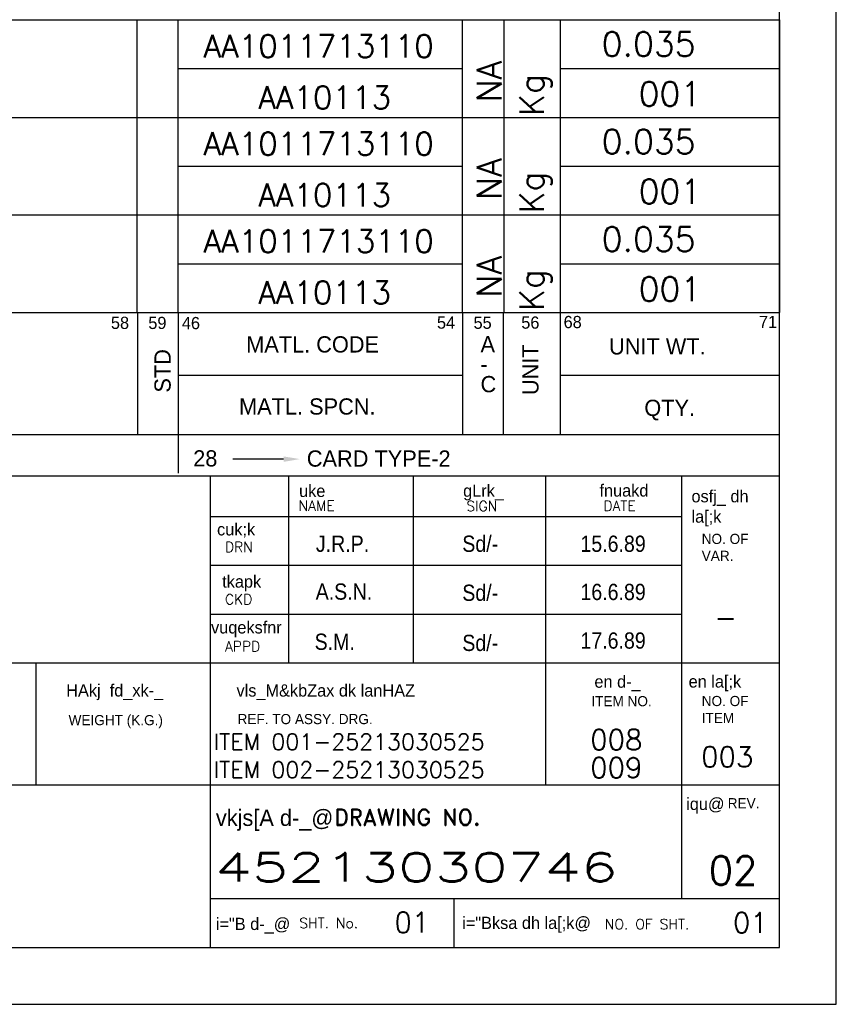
# Model space of a CAD drawing. Extents: x 4774 to 5194, y 913 to 1507.
# Tile 5 of 6: x 4993 to 5194, y 913 to 1155. Entities that reach past the tile are written whole.
import ezdxf
from ezdxf.enums import TextEntityAlignment as Align

# ---------------------------------------------------------------- set-up
doc = ezdxf.new("R2010")
doc.units = 0
doc.header["$MEASUREMENT"] = 0
doc.layers.get('0').update_dxf_attribs({"linetype": 'CONTINUOUS'})
doc.layers.add('BOM', color=5, linetype='CONTINUOUS')
doc.layers.add('TEXT', color=2, linetype='CONTINUOUS')
doc.styles.add('HINDI', font='hindi')
doc.styles.add('ROMAND', font='romand')
doc.styles.add('ROMANS', font='romans')

# ---------------------------------------------------------------- blocks, each defined once
blk = doc.blocks.new('var0_btemplate')
at = {"color": 3}
for p, q in [((7.15, 85.5), (190.11, 85.5)), ((51.17, 73.5), (51.17, 85.5)), ((61.17, 73.5), (61.17, 85.5)), ((111.11, 73.5), (111.11, 85.5)), ((116.14, 73.5), (116.14, 85.5)), ((151.14, 73.5), (151.14, 85.5)), ((156.23, 73.5), (156.23, 85.5)), ((163.18, 73.5), (163.18, 85.5)), ((116.14, 79.5), (151.14, 79.5)), ((163.18, 79.5), (190.11, 79.5)), ((7.15, 73.5), (190.11, 73.5))]:
    blk.add_line(p, q, dxfattribs=at)
for p, q in [((7.15, 85.5), (7.15, 73.5)), ((190.11, 85.5), (190.11, 73.5))]:
    blk.add_line(p, q)
at = {"style": 'ROMANS', "flags": 4}
for tag, p in [('UT_O_QTY', (161.12, 73.69)), ('A/C', (155.9, 75.34))]:
    blk.add_attdef(tag, p, '', height=3, rotation=90, dxfattribs=at)
for tag, p in [('MAT_CODE', (133.44, 80.86)), ('MAT_SPEC', (134.17, 74.56))]:
    blk.add_attdef(tag, text='', height=2.8, dxfattribs=at).set_placement(p, align=Align.CENTER)
at = {"style": 'ROMANS'}
blk.add_attdef('WEIGHT', text='', height=3, dxfattribs=at).set_placement((168.24, 80.12), align=Align.BOTTOM_LEFT)
at = {"style": 'ROMANS', "flags": 4}
for tag, p, height, width in [('ITEM_DESC', (63.6, 80.65), 2.6, 0.6), ('IT_NO', (51.52, 77.5), 3, 0.9)]:
    blk.add_attdef(tag, p, '', height=height, dxfattribs=dict(at, width=width))
for tag, height, width, p in [('REMARKS', 3, 0.7, (7.27, 77.08)), ('ITEM_SIZE', 2.6, 0.6, (64.13, 74.48))]:
    blk.add_attdef(tag, text='', height=height, dxfattribs=dict(at, width=width)).set_placement(p, align=Align.BOTTOM_LEFT)
at = {"style": 'ROMANS', "width": 0.9, "flags": 4}
blk.add_attdef('STD_NO', text='', height=3, dxfattribs=at).set_placement((110.91, 79.08), align=Align.MIDDLE_LEFT)
at = {"style": 'ROMANS', "flags": 4}
blk.add_attdef('QTY', text='', height=3, dxfattribs=at).set_placement((180.5, 74.88), align=Align.RIGHT)
blk = doc.blocks.new('A4')
for p, q in [((210, 0), (210, 297)), ((203, 7), (203, 290)), ((20, 65), (203, 65)), ((133, 7), (133, 65)), ((142.65, 42), (142.65, 65)), ((158, 42), (158, 65)), ((174.26, 27), (174.26, 65)), ((191, 27), (191, 65)), ((133, 60), (191, 60)), ((133, 54), (191, 54)), ((133, 48), (191, 48)), ((20, 42), (203, 42)), ((111.58, 27), (111.58, 42)), ((20, 27), (203, 27)), ((190.99, 12.98), (190.99, 26.86)), ((133, 13), (203, 13)), ((163, 7), (163, 13)), ((20.01, 7), (203, 7)), ((0, 0), (210, 0))]:
    blk.add_line(p, q)
at = {"color": 5}
for p, q in [((129.01, 77.4), (164.03, 77.4)), ((176.03, 77.4), (203.01, 77.4))]:
    blk.add_line(p, q, dxfattribs=at)
at = {"layer": 'BOM'}
for p, q in [((203, 97.09), (203, 85.09)), ((20, 85.09), (203, 85.09)), ((124.03, 85.09), (124.03, 70.09)), ((129.03, 85.09), (129.03, 70.09)), ((164.03, 85.09), (164.03, 70.09)), ((169.03, 85.09), (169.03, 70.09)), ((176.03, 85.09), (176.03, 70.09)), ((20, 70.09), (203, 70.09))]:
    blk.add_line(p, q, dxfattribs=at)
at = {"layer": 'BOM', "color": 5}
for p, q in [((129.05, 70.34), (129.05, 65.34)), ((142, 67.06), (135.77, 67.06))]:
    blk.add_line(p, q, dxfattribs=at)
blk.add_solid([(142, 67.39), (142, 66.72), (144, 67.06)], dxfattribs=at)
at = {"style": 'HINDI'}
for s, height, p in [('uke', 1.5, (143.91, 62.4)), ('gLrk_', 1.5, (164.09, 62.42)), ('fnuakd', 1.5, (180.86, 62.45)), ('osfj_ dh', 1.5, (192.18, 61.74)), ('la[;k', 1.5, (192.18, 59.24)), ('cuk;k', 1.5, (133.82, 57.67)), ('tkapk', 1.5, (134.45, 51.25)), ('vuqeksfnr', 1.5, (133.08, 45.61)), ('en d-_', 1.5, (180.24, 38.94)), ('en la[;k', 1.5, (191.83, 38.96)), ('HAkj  fd_xk-_', 1.5, (115.26, 37.86)), ('vls_M&kbZax dk lanHAZ', 1.5, (136.21, 37.85)), ('iqu@', 1.5, (191.53, 23.9)), ('vkjs[A d-_@', 2, (133.67, 21.94)), ('i="Bksa dh la[;k@', 1.5, (163.97, 9.27)), ('i="B d-_@', 1.5, (133.67, 9.14))]:
    blk.add_text(s, height=height, dxfattribs=at).set_placement(p)
at = {"style": 'ROMANS', "width": 0.7}
for tag, p in [('NEW_ALT_BY', (55.26, 287.07)), ('OLD_ALT_BY', (111.5, 287.32)), ('NEW_CHD_BY', (55.8, 283.39)), ('OLD_CHD_BY', (111.5, 283.23)), ('NEW_REV_NO', (20.47, 280.69)), ('NEW_REV_DT', (29.91, 280.8)), ('OLD_REV_NO', (77.51, 281.45)), ('OLD_REV_DT', (85.97, 280.5)), ('NEW_APP_BY', (57.03, 279.3)), ('OLD_APP_BY', (113.28, 279.13))]:
    blk.add_attdef(tag, p, '', height=1.5, dxfattribs=at)
at = {"color": 7, "style": 'ROMANS'}
for tag, p, height in [('NEW_ALT_SIGN', (66.32, 287.35), 1), ('OLD_ALT_SIGN', (122.94, 287.73), 1), ('NEW_CHD_SIGN', (67.27, 283.66), 1), ('OLD_CHD_SIGN', (123.22, 283.5), 1), ('NEW_APP_SIGN', (67.95, 279.16), 1), ('OLD_APP_SIGN', (124.72, 279.41), 1), ('DRN_SIGN', (159.64, 55.29), 1), ('CHD_SIGN', (159.2, 49.18), 1), ('APP_SIGN', (159.2, 43.06), 1), ('TITLE1', (42.35, 16.76), 3.5), ('TITLE2', (42.35, 10.55), 3.5)]:
    blk.add_attdef(tag, p, '', height=height, dxfattribs=at)
at = {"style": 'ROMANS'}
for tag, p, height in [('NEW_DCA_NO', (20.9, 275.07), 2), ('OLD_DCA_NO', (78.06, 274.63), 2), ('NEW_DCA_DETAILS', (20.9, 271.39), 1.8), ('OLD_DCA_DETAILS', (78.06, 270.95), 1.8)]:
    blk.add_attdef(tag, p, '', height=height, dxfattribs=at)
for tag, p, width in [('SHTNO', (13.78, 110.33), 0.8), ('REV_NO', (13.8, 101.04), 0.8), ('DRG_NO', (13.88, 72.7), 0.9)]:
    blk.add_attdef(tag, p, '', height=2.8, rotation=90, dxfattribs=dict(at, width=width))
at = {"color": 7, "style": 'ROMANS'}
for tag, height, p in [('DRN_BY', 2, (149.82, 56.82)), ('DRN_DATE', 1.5, (180.8, 56.66)), ('CHD_BY', 2, (149.82, 50.82)), ('CHD_DATE', 1.5, (180.7, 51.14)), ('APP_BY', 2, (149.82, 44.81)), ('APP_DATE', 1.5, (180.7, 44.64)), ('SCALE', 2.5, (100.77, 30.22)), ('ITNO', 2.5, (181.7, 30.87)), ('NOIT', 2.5, (197.04, 30.38)), ('REFTOASSY', 2.5, (147.44, 29.6)), ('REV_NO', 3.5, (197.3, 16.45)), ('SHTNO', 2.5, (157.79, 10.06)), ('NOSHT', 2.5, (199.43, 10.04))]:
    blk.add_attdef(tag, text='', height=height, dxfattribs=at).set_placement(p, align=Align.MIDDLE)
at = {"color": 7, "style": 'ROMANS', "width": 0.8}
blk.add_attdef('WEIGHT', text='', height=2.3, dxfattribs=at).set_placement((119.67, 29.96), align=Align.MIDDLE)
at = {"color": 7, "style": 'ROMANS', "width": 1.5}
blk.add_attdef('DRG_NO', (133.59, 15.09), '', height=3.5, dxfattribs=at)
at = {"layer": 'BOM', "color": 5}
for s, height, p in [('58', 1.5, (120.76, 83.07)), ('59', 1.5, (125.36, 83.06)), ('46', 1.5, (129.49, 83.04)), ('54', 1.5, (160.87, 83.1)), ('55', 1.5, (165.37, 83.08)), ('56', 1.5, (171.24, 83.1)), ('68', 1.5, (176.45, 83.17)), ('71', 1.5, (200.48, 83.18)), ('MATL. CODE', 2, (137.4, 80.17)), ('A', 2, (166.23, 80.19)), ('UNIT WT.', 2, (182.04, 79.93)), ('-', 2, (166.23, 77.74)), ('C', 2, (166.23, 75.28)), ('MATL. SPCN.', 2, (136.52, 72.53)), ('QTY.', 2, (186.38, 72.36)), ('28', 2, (130.88, 66.15)), ('CARD TYPE-2', 2, (144.86, 66.13))]:
    blk.add_text(s, height=height, dxfattribs=at).set_placement(p)
for s, p in [('UNIT', (173.36, 74.93)), ('STD', (128.11, 75.24))]:
    blk.add_text(s, height=2, rotation=90, dxfattribs=at).set_placement(p)
at = {"layer": 'TEXT'}
for s, height, style, p in [('NAME', 1.25, 'ROMANS', (143.84, 60.7)), ('SIGN', 1.25, 'ROMANS', (164.49, 60.66)), ('DATE', 1.25, 'ROMANS', (181.35, 60.69)), ('DRN', 1.25, 'ROMANS', (134.79, 55.63)), ('CKD', 1.25, 'ROMANS', (134.79, 49.19)), ('APPD', 1.25, 'ROMANS', (134.79, 43.4)), ('DRAWING NO.', 2, 'ROMAND', (148.24, 22.01)), ('SHT. No.', 1.25, 'ROMANS', (143.94, 9.37)), ('NO. OF SHT.', 1.25, 'ROMANS', (181.52, 9.24))]:
    blk.add_text(s, height=height, dxfattribs=dict(at, style=style)).set_placement(p)
for s, p in [('NO. OF', (193.44, 56.62)), ('VAR.', (193.44, 54.54)), ('ITEM NO. ', (179.86, 36.66)), ('NO. OF', (193.44, 36.68)), ('WEIGHT (K.G.)', (115.55, 34.33)), ('REF. TO ASSY. DRG. ', (136.34, 34.46)), ('ITEM', (193.44, 34.6)), ('REV.', (196.64, 24.11))]:
    blk.add_text(s, height=1.25, dxfattribs=at).set_placement(p)

msp = doc.modelspace()

# ---------------------------------------------------------------- block references
ref = msp.add_blockref('A4', (4773.69, 912.75), dxfattribs=dict(xscale=2, yscale=2, zscale=2))
ref.add_attrib('DRG_NO', '45213030746', (5040.86, 942.94), dxfattribs={"color": 7, "height": 7, "style": 'ROMANS', "width": 1.5})
ref.add_attrib('REV_NO', '02', dxfattribs={"color": 7, "height": 7, "style": 'ROMANS'}).set_placement((5168.29, 945.66), align=Align.MIDDLE)
ref.add_attrib('SHTNO', '01', dxfattribs={"color": 7, "height": 5, "style": 'ROMANS'}).set_placement((5089.26, 932.88), align=Align.MIDDLE)
ref.add_attrib('NOSHT', '01', dxfattribs={"color": 7, "height": 5, "style": 'ROMANS'}).set_placement((5172.55, 932.84), align=Align.MIDDLE)
ref = msp.add_blockref('var0_btemplate', (4799.47, 983.93), dxfattribs=dict(xscale=2, yscale=2))
ref.add_attrib('MAT_SPEC', 'AA10113', dxfattribs={"height": 5.6, "style": 'ROMANS'}).set_placement((5067.82, 1133.04), align=Align.CENTER)
ref.add_attrib('MAT_CODE', 'AA1011713110', dxfattribs={"height": 5.6, "style": 'ROMANS'}).set_placement((5066.34, 1145.65), align=Align.CENTER)
ref.add_attrib('ITEM_DESC', '2TK.x40x56 LG.', (4926.67, 1145.23), dxfattribs={"height": 6, "style": 'ROMANS', "width": 0.6})
ref.add_attrib('IT_NO', '003', (4902.52, 1138.92), dxfattribs={"height": 6, "style": 'ROMANS', "width": 0.9})
ref.add_attrib('ITEM_SIZE', 'STRU.ST.STD. QLY. SHT.', dxfattribs={"height": 6, "style": 'ROMANS', "width": 0.6}).set_placement((4927.73, 1132.89), align=Align.BOTTOM_LEFT)
ref.add_attrib('WEIGHT', '0.035', dxfattribs={"height": 6, "style": 'ROMANS'}).set_placement((5135.94, 1144.17), align=Align.BOTTOM_LEFT)
ref.add_attrib('UT_O_QTY', 'Kg', (5121.7, 1131.3), dxfattribs={"height": 6, "rotation": 90, "style": 'ROMANS'})
ref.add_attrib('A/C', 'NA', (5111.27, 1134.6), dxfattribs={"height": 6, "rotation": 90, "style": 'ROMANS'})
ref.add_attrib('QTY', '001', dxfattribs={"height": 6, "style": 'ROMANS'}).set_placement((5160.47, 1133.69), align=Align.RIGHT)
ref = msp.add_blockref('var0_btemplate', (4799.47, 959.93), dxfattribs=dict(xscale=2, yscale=2))
ref.add_attrib('MAT_SPEC', 'AA10113', dxfattribs={"height": 5.6, "style": 'ROMANS'}).set_placement((5067.82, 1109.04), align=Align.CENTER)
ref.add_attrib('MAT_CODE', 'AA1011713110', dxfattribs={"height": 5.6, "style": 'ROMANS'}).set_placement((5066.34, 1121.65), align=Align.CENTER)
ref.add_attrib('ITEM_DESC', '2TK.x40x56 LG.', (4926.67, 1121.23), dxfattribs={"height": 6, "style": 'ROMANS', "width": 0.6})
ref.add_attrib('IT_NO', '002', (4902.52, 1114.92), dxfattribs={"height": 6, "style": 'ROMANS', "width": 0.9})
ref.add_attrib('ITEM_SIZE', 'STRU.ST.STD. QLY. SHT.', dxfattribs={"height": 6, "style": 'ROMANS', "width": 0.6}).set_placement((4927.73, 1108.89), align=Align.BOTTOM_LEFT)
ref.add_attrib('WEIGHT', '0.035', dxfattribs={"height": 6, "style": 'ROMANS'}).set_placement((5135.94, 1120.17), align=Align.BOTTOM_LEFT)
ref.add_attrib('UT_O_QTY', 'Kg', (5121.7, 1107.3), dxfattribs={"height": 6, "rotation": 90, "style": 'ROMANS'})
ref.add_attrib('A/C', 'NA', (5111.27, 1110.6), dxfattribs={"height": 6, "rotation": 90, "style": 'ROMANS'})
ref.add_attrib('QTY', '001', dxfattribs={"height": 6, "style": 'ROMANS'}).set_placement((5160.47, 1109.69), align=Align.RIGHT)
ref = msp.add_blockref('var0_btemplate', (4799.47, 935.93), dxfattribs=dict(xscale=2, yscale=2))
ref.add_attrib('MAT_SPEC', 'AA10113', dxfattribs={"height": 5.6, "style": 'ROMANS'}).set_placement((5067.82, 1085.04), align=Align.CENTER)
ref.add_attrib('MAT_CODE', 'AA1011713110', dxfattribs={"height": 5.6, "style": 'ROMANS'}).set_placement((5066.34, 1097.65), align=Align.CENTER)
ref.add_attrib('ITEM_DESC', '2TK.x40x56 LG.', (4926.67, 1097.23), dxfattribs={"height": 6, "style": 'ROMANS', "width": 0.6})
ref.add_attrib('IT_NO', '001', (4902.52, 1090.92), dxfattribs={"height": 6, "style": 'ROMANS', "width": 0.9})
ref.add_attrib('ITEM_SIZE', 'STRU.ST.STD. QLY. SHT.', dxfattribs={"height": 6, "style": 'ROMANS', "width": 0.6}).set_placement((4927.73, 1084.89), align=Align.BOTTOM_LEFT)
ref.add_attrib('WEIGHT', '0.035', dxfattribs={"height": 6, "style": 'ROMANS'}).set_placement((5135.94, 1096.17), align=Align.BOTTOM_LEFT)
ref.add_attrib('UT_O_QTY', 'Kg', (5121.7, 1083.3), dxfattribs={"height": 6, "rotation": 90, "style": 'ROMANS'})
ref.add_attrib('A/C', 'NA', (5111.27, 1086.6), dxfattribs={"height": 6, "rotation": 90, "style": 'ROMANS'})
ref.add_attrib('QTY', '001', dxfattribs={"height": 6, "style": 'ROMANS'}).set_placement((5160.47, 1085.69), align=Align.RIGHT)

# ---------------------------------------------------------------- texts
at = {"layer": 'TEXT', "width": 0.9}
for s, p in [('J.R.P.', (5065.64, 1024.05)), ('Sd/-', (5101.66, 1024.05)), ('15.6.89', (5130.73, 1024.05)), ('A.S.N.', (5065.59, 1012.28)), ('Sd/-', (5101.66, 1011.99)), ('16.6.89', (5130.73, 1012.19)), ('S.M.', (5065.33, 999.94)), ('Sd/-', (5101.66, 999.66)), ('17.6.89', (5130.73, 1000.24))]:
    msp.add_text(s, height=4, dxfattribs=at).set_placement(p)
at = {"layer": 'TEXT', "style": 'ROMANS'}
for s, height, p in [('-', 5, (5163.64, 1005.41)), ('ITEM 001-25213030525', 4, (5040.47, 975.32)), ('008', 5, (5133.13, 975.32)), ('003', 5, (5160.42, 971.13)), ('ITEM 002-25213030525', 4, (5040.47, 968.45)), ('009', 5, (5133.13, 968.45))]:
    msp.add_text(s, height=height, dxfattribs=at).set_placement(p)

doc.saveas('drawing.dxf')
